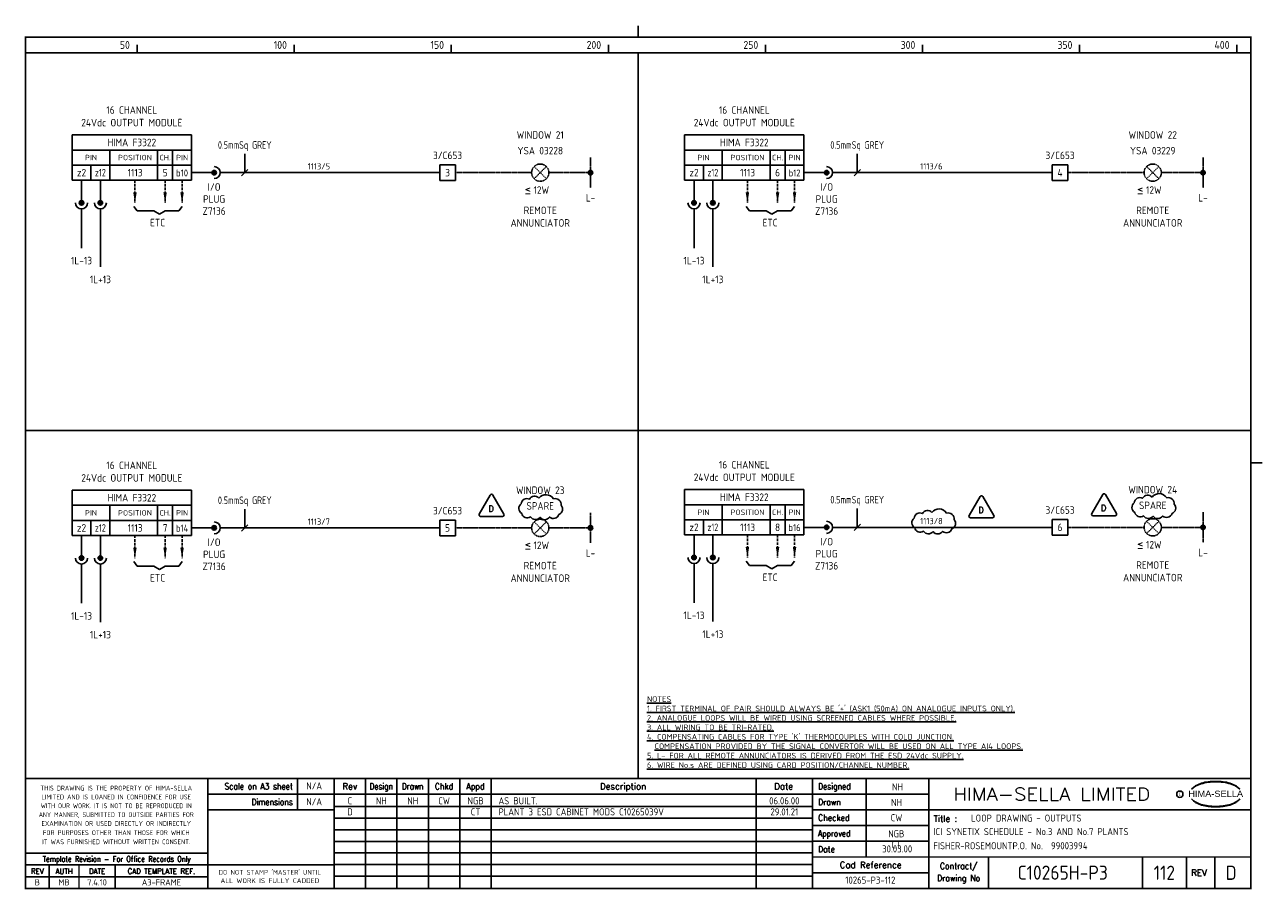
# Model space of a CAD drawing. Extents: x 14 to 408, y 0 to 275.
import ezdxf
from ezdxf.enums import TextEntityAlignment as Align

# ---------------------------------------------------------------- set-up
doc = ezdxf.new("R2010")
doc.units = 0
doc.header["$LTSCALE"] = 0.25
doc.header["$MEASUREMENT"] = 0
doc.linetypes.add('HIDDEN', pattern=[0.375, 0.25, -0.125])
doc.linetypes.add('HIDDEN2', pattern=[4.7625, 3.175, -1.5875])
doc.layers.get('0').update_dxf_attribs({"color": 41, "linetype": 'CONTINUOUS'})
for name, color, linetype in [('00-DRG_FRAME', 12, 'CONTINUOUS'), ('01-DRAW', 7, 'CONTINUOUS'), ('04-OUTLINE', 6, 'CONTINUOUS'), ('051-TEXT', 2, 'CONTINUOUS'), ('117', 7, 'CONTINUOUS'), ('117-TEXT', 2, 'CONTINUOUS')]:
    doc.layers.add(name, color=color, linetype=linetype)
doc.styles.add('ARIAL', font='arial.ttf', dxfattribs={"height": 2.5})
doc.styles.add('ISO', font='iso.shx')
doc.styles.add('ROMAND', font='ROMAND')
doc.styles.add('ROMANS', font='romans.shx')

# ---------------------------------------------------------------- blocks, each defined once
blk = doc.blocks.new('A3-REVA')
at = {"layer": '051-TEXT', "style": 'ISO'}
for tag, p in [('DESIGNED', (292.01, 31.7)), ('A', (117.73, 27.28)), ('DES', (127.73, 27.28)), ('DRN', (137.73, 27.28)), ('CHKD', (147.73, 27.28)), ('APPD', (157.73, 27.28)), ('DATE', (256, 27.28)), ('DRAWN', (291.72, 26.77)), ('CHECKED', (291.72, 21.89)), ('APPD', (291.65, 16.79)), ('DATE', (291.92, 11.96))]:
    blk.add_attdef(tag, text='', height=2.25, dxfattribs=at).set_placement(p, align=Align.CENTER)
blk.add_attdef('DESCRIPTION', (165.03, 27.28), '', height=2.25, dxfattribs=at)
blk = doc.blocks.new('A3-TITLE')
at = {"layer": '051-TEXT', "style": 'ISO'}
blk.add_attdef('TITLE_1', (315.46, 21.78), '', height=2.25, dxfattribs=at)
for tag, p in [('DRGNO', (376.96, 3.24)), ('REV.', (398.2, 3.24))]:
    blk.add_attdef(tag, text='', height=4.5, dxfattribs=at).set_placement(p, align=Align.CENTER)
blk = doc.blocks.new('DOT')
for radius in [0.75, 0.65, 0.55, 0.45, 0.35, 0.25, 0.15, 0.05]:
    blk.add_circle((0, 0), radius)
blk = doc.blocks.new('A3-CONTRACT')
at = {"layer": '051-TEXT', "color": 41, "style": 'ISO'}
for tag, height, p in [('SCALE', 2.25, (106.71, 31.82)), ('DIMS', 2.25, (106.71, 26.8)), ('CAD-REF', 2.25, (283.73, 1.84)), ('CONTRACT', 4.5, (344.94, 3.1))]:
    blk.add_attdef(tag, text='', height=height, dxfattribs=at).set_placement(p, align=Align.CENTER)
for tag, p in [('TITLE_2', (303.86, 17.28)), ('TITLE_3', (303.79, 12.78))]:
    blk.add_attdef(tag, p, '', height=2.25, dxfattribs=at)

msp = doc.modelspace()

# ---------------------------------------------------------------- linework, layer by layer
at = {"layer": '00-DRG_FRAME'}
for p, q in [((50, 266.5), (50, 269)), ((100, 266.5), (100, 269)), ((150, 266.5), (150, 269)), ((200, 266.5), (200, 269)), ((250, 266.5), (250, 269)), ((300, 266.5), (300, 269)), ((350, 266.5), (350, 269)), ((400, 266.5), (400, 269)), ((101.01, 35.5), (101.01, 25.5)), ((122.7, 35.5), (122.7, 0.5)), ((132.7, 0.5), (132.7, 35.5)), ((142.7, 0.5), (142.7, 35.5)), ((152.7, 35.5), (152.7, 0.5)), ((162.7, 35.5), (162.7, 0.5)), ((247, 35.5), (247, 0.5)), ((282, 35.5), (282, 10.5)), ((265, 30.5), (302, 30.5)), ((265, 26.59), (112.7, 26.59)), ((302, 25.5), (265, 25.5)), ((265, 22.89), (112.7, 22.89)), ((265, 20.5), (302, 20.5)), ((265, 19.19), (112.7, 19.19)), ((265, 15.49), (112.7, 15.49)), ((302, 15.5), (265, 15.5)), ((265, 11.79), (112.7, 11.79)), ((265, 8.09), (112.7, 8.09)), ((321, 10.5), (321, 0.5)), ((370, 10.5), (370, 0.5)), ((384, 0.5), (384, 10.5)), ((393, 10.5), (393, 0.5)), ((72.5, 4.25), (14.5, 4.25)), ((265, 4.39), (112.7, 4.39)), ((302, 5.5), (265, 5.5))]:
    msp.add_line(p, q, dxfattribs=at)
at = {"layer": '00-DRG_FRAME', "const_width": 0.5}
for points in [[(209.5, 271.5), (209.5, 275.18)], [(209.5, 271.5), (209.5, 275.18)], [(14.5, 266.5), (404.5, 266.5)], [(209.5, 35.5), (209.5, 266.5)], [(14.5, 146.31), (404.5, 146.31)], [(404.5, 136), (408.18, 136)], [(404.5, 35.5), (14.5, 35.5)], [(72.5, 0.5), (72.5, 35.5)], [(112.7, 0.5), (112.7, 35.5)], [(265, 35.5), (265, 0.5)], [(302, 0.5), (302, 35.5)], [(265, 30.5), (72.5, 30.5)], [(112.7, 25.5), (72.5, 25.5)], [(404.5, 25.5), (302, 25.5)], [(14.5, 11.75), (72.5, 11.75)], [(14.5, 8), (72.5, 8)], [(22, 0.5), (22, 8)], [(31.5, 0.5), (31.5, 8)], [(43, 0.5), (43, 8)], [(112.7, 8), (72.5, 8)], [(265, 10.5), (404.5, 10.5)]]:
    msp.add_lwpolyline(points, dxfattribs=at)
msp.add_lwpolyline([(14.5, 0.5), (404.5, 0.5), (404.5, 271.5), (14.5, 271.5)], close=True, dxfattribs=at)
at = {"layer": '00-DRG_FRAME', "color": 3}
msp.add_circle((381.88, 30.5), 1, dxfattribs=at)
for centre, radius, start, end in [((390.6, 26.83), 7.24, 106.0532, 133.5024), ((390.88, 27.01), 7.3, 130.419, 136.057), ((390.11, 28.1), 5.98, 122.244, 131.6154), ((389.75, 28.78), 5.21, 111.8206, 122.8668), ((391.78, 24.7), 9.76, 107.5931, 113.9452), ((393.1, 18.5), 15.94, 89.2698, 106.3911), ((392.1, 23.52), 10.99, 96.0146, 107.3203), ((393.29, 16.31), 18.28, 92.8917, 97.3734), ((393.24, 18.86), 15.73, 89.7805, 93.1738), ((393.36, 18.86), 15.73, 86.8262, 90.2195), ((393.51, 18.5), 15.94, 73.6089, 90.7302), ((393.31, 16.31), 18.28, 82.6266, 87.1083), ((394.51, 23.52), 10.99, 72.6797, 83.9854), ((394.83, 24.7), 9.76, 66.0548, 72.4069), ((396, 26.83), 7.24, 46.4976, 73.9468), ((396.85, 28.78), 5.21, 57.1332, 68.1794), ((396.49, 28.1), 5.98, 48.3846, 57.756), ((395.73, 27.01), 7.3, 43.943, 49.581), ((390.88, 34.04), 7.3, 223.943, 229.581), ((390.6, 34.23), 7.24, 226.4976, 253.9468), ((390.11, 32.96), 5.98, 228.3846, 237.756), ((389.75, 32.28), 5.21, 237.1332, 248.1794), ((396, 34.23), 7.24, 286.0532, 313.5024), ((396.85, 32.28), 5.21, 291.8206, 302.8668), ((396.49, 32.96), 5.98, 302.244, 311.6154), ((395.73, 34.04), 7.3, 310.419, 316.057), ((391.78, 36.36), 9.76, 246.0548, 252.4069), ((393.1, 42.56), 15.94, 253.6089, 270.7302), ((392.1, 37.54), 10.99, 252.6797, 263.9854), ((393.29, 44.75), 18.28, 262.6266, 267.1083), ((393.24, 42.19), 15.73, 266.8262, 270.2195), ((393.51, 42.56), 15.94, 269.2698, 286.3911), ((393.36, 42.19), 15.73, 269.7805, 273.1738), ((393.31, 44.75), 18.28, 272.8917, 277.3734), ((394.51, 37.54), 10.99, 276.0146, 287.3203), ((394.83, 36.36), 9.76, 287.5931, 293.9452)]:
    msp.add_arc(centre, radius, start, end, dxfattribs=at)
at = {"layer": '04-OUTLINE'}
for points in [[(357.34, 125.9), (353.85, 119.86, 0.57735), (354.29, 119.1), (361.27, 119.1, 0.57735), (361.7, 119.86), (358.22, 125.9, 0.57735)], [(373.04, 125.07, 0.520567), (370.02, 124.72, 0.520567), (370.02, 124.72, 0.520567), (367.35, 123.29, 0.520567), (367.35, 123.29, 0.520567), (367.55, 120.2, 0.520567), (367.55, 120.2, 0.520567), (370.36, 119.11, 0.520567), (370.36, 119.11, 0.520567), (373.38, 118.97, 0.520567), (373.38, 118.97, 0.520567), (376.39, 119.04, 0.520567), (376.39, 119.04, 0.520567), (379.41, 119.86, 0.520567), (379.41, 119.86, 0.520567), (380.1, 122.81, 0.520567), (380.1, 122.81, 0.520567), (377.7, 124.86, 0.520567), (377.7, 124.86, 0.520567)], [(162.4, 125.72), (158.91, 119.68, 0.57735), (159.34, 118.92), (166.32, 118.92, 0.57735), (166.76, 119.68), (163.27, 125.72, 0.57735)], [(177.9, 124.74, 0.520567), (174.88, 124.39, 0.520567), (174.88, 124.39, 0.520567), (172.21, 122.96, 0.520567), (172.21, 122.96, 0.520567), (172.41, 119.88, 0.520567), (172.41, 119.88, 0.520567), (175.22, 118.78, 0.520567), (175.22, 118.78, 0.520567), (178.24, 118.64, 0.520567), (178.24, 118.64, 0.520567), (181.26, 118.71, 0.520567), (181.26, 118.71, 0.520567), (184.27, 119.53, 0.520567), (184.27, 119.53, 0.520567), (184.96, 122.48, 0.520567), (184.96, 122.48, 0.520567), (182.56, 124.53, 0.520567), (182.56, 124.53, 0.520567)], [(318.32, 125.26), (314.83, 119.22, 0.57735), (315.27, 118.47), (322.25, 118.47, 0.57735), (322.68, 119.22), (319.19, 125.26, 0.57735)], [(302.99, 120.19, 0.520567), (299.97, 119.84, 0.520567), (299.97, 119.84, 0.520567), (297.3, 118.41, 0.520567), (297.3, 118.41, 0.520567), (297.5, 115.33, 0.520567), (297.5, 115.33, 0.520567), (300.31, 114.23, 0.520567), (300.31, 114.23, 0.520567), (303.33, 114.09, 0.520567), (303.33, 114.09, 0.520567), (306.35, 114.16, 0.520567), (306.35, 114.16, 0.520567), (309.36, 114.98, 0.520567), (309.36, 114.98, 0.520567), (310.05, 117.93, 0.520567), (310.05, 117.93, 0.520567), (307.65, 119.98, 0.520567), (307.65, 119.98, 0.520567)]]:
    msp.add_lwpolyline(points, format="xyb", close=True, dxfattribs=at)
at = {"layer": '117'}
for p, q in [((29.32, 240.36), (29.32, 225.96)), ((67.32, 240.36), (29.32, 240.36)), ((67.32, 240.36), (67.32, 225.96)), ((224.26, 240.36), (224.26, 225.96)), ((262.26, 240.36), (224.26, 240.36)), ((262.26, 240.36), (262.26, 225.96)), ((67.32, 235.56), (29.32, 235.56)), ((41.32, 235.56), (41.32, 225.96)), ((56.52, 235.56), (56.52, 225.96)), ((61.32, 235.56), (61.32, 225.96)), ((262.26, 235.56), (224.26, 235.56)), ((236.26, 235.56), (236.26, 225.96)), ((251.46, 235.56), (251.46, 225.96)), ((256.26, 235.56), (256.26, 225.96)), ((67.32, 230.76), (29.32, 230.76)), ((35.32, 230.76), (35.32, 225.96)), ((146.32, 230.86), (146.32, 225.86)), ((151.32, 230.86), (146.32, 230.86)), ((151.32, 225.86), (151.32, 230.86)), ((262.26, 230.76), (224.26, 230.76)), ((230.26, 230.76), (230.26, 225.96)), ((341.26, 230.86), (341.26, 225.86)), ((346.26, 230.86), (341.26, 230.86)), ((346.26, 225.86), (346.26, 230.86)), ((67.32, 225.96), (29.32, 225.96)), ((32.32, 225.96), (32.32, 218.76)), ((38.32, 225.96), (38.32, 218.76)), ((67.32, 228.36), (74.52, 228.36)), ((76.44, 228.36), (146.32, 228.36)), ((151.32, 225.86), (146.32, 225.86)), ((262.26, 225.96), (224.26, 225.96)), ((227.26, 225.96), (227.26, 218.76)), ((233.26, 225.96), (233.26, 218.76)), ((262.26, 228.36), (269.46, 228.36)), ((271.38, 228.36), (341.26, 228.36)), ((346.26, 225.86), (341.26, 225.86)), ((32.32, 216.84), (32.32, 204.36)), ((38.32, 216.84), (38.32, 198.36)), ((48.92, 217.62), (50, 216.18)), ((64.32, 217.62), (63.24, 216.18)), ((227.26, 216.84), (227.26, 204.36)), ((233.26, 216.84), (233.26, 198.36)), ((243.86, 217.62), (244.94, 216.18)), ((259.26, 217.62), (258.18, 216.18)), ((50, 216.18), (55.32, 216.18)), ((55.32, 216.18), (57.12, 215.1)), ((58.92, 216.18), (57.12, 215.1)), ((63.24, 216.18), (58.92, 216.18)), ((244.94, 216.18), (250.26, 216.18)), ((250.26, 216.18), (252.06, 215.1)), ((253.86, 216.18), (252.06, 215.1)), ((258.18, 216.18), (253.86, 216.18)), ((67.32, 127.27), (29.32, 127.27)), ((29.32, 127.27), (29.32, 112.87)), ((67.32, 127.27), (67.32, 112.87)), ((262.26, 127.45), (224.26, 127.45)), ((224.26, 127.45), (224.26, 113.05)), ((262.26, 127.45), (262.26, 113.05)), ((67.32, 122.47), (29.32, 122.47)), ((41.32, 122.47), (41.32, 112.87)), ((56.52, 122.47), (56.52, 112.87)), ((61.32, 122.47), (61.32, 112.87)), ((262.26, 122.65), (224.26, 122.65)), ((236.26, 122.65), (236.26, 113.05)), ((251.46, 122.65), (251.46, 113.05)), ((256.26, 122.65), (256.26, 113.05)), ((67.32, 117.67), (29.32, 117.67)), ((35.32, 117.67), (35.32, 112.87)), ((67.32, 115.27), (74.52, 115.27)), ((76.44, 115.27), (146.32, 115.27)), ((146.32, 117.77), (146.32, 112.77)), ((151.32, 117.77), (146.32, 117.77)), ((151.32, 112.77), (151.32, 117.77)), ((262.26, 117.85), (224.26, 117.85)), ((230.26, 117.85), (230.26, 113.05)), ((262.26, 115.45), (269.46, 115.45)), ((271.38, 115.45), (341.26, 115.45)), ((346.26, 117.95), (341.26, 117.95)), ((341.26, 117.95), (341.26, 112.95)), ((346.26, 112.95), (346.26, 117.95)), ((67.32, 112.87), (29.32, 112.87)), ((32.32, 112.87), (32.32, 105.67)), ((38.32, 112.87), (38.32, 105.67)), ((151.32, 112.77), (146.32, 112.77)), ((262.26, 113.05), (224.26, 113.05)), ((227.26, 113.05), (227.26, 105.85)), ((233.26, 113.05), (233.26, 105.85)), ((346.26, 112.95), (341.26, 112.95)), ((32.32, 103.75), (32.32, 91.27)), ((38.32, 103.75), (38.32, 85.27)), ((48.92, 104.53), (50, 103.09)), ((50, 103.09), (55.32, 103.09)), ((55.32, 103.09), (57.12, 102.01)), ((58.92, 103.09), (57.12, 102.01)), ((63.24, 103.09), (58.92, 103.09)), ((64.32, 104.53), (63.24, 103.09)), ((227.26, 103.93), (227.26, 91.45)), ((233.26, 103.93), (233.26, 85.45)), ((243.86, 104.71), (244.94, 103.27)), ((244.94, 103.27), (250.26, 103.27)), ((250.26, 103.27), (252.06, 102.19)), ((253.86, 103.27), (252.06, 102.19)), ((258.18, 103.27), (253.86, 103.27)), ((259.26, 104.71), (258.18, 103.27))]:
    msp.add_line(p, q, dxfattribs=at)
at = {"layer": '117', "color": 3}
for p, q in [((84.27, 228.36), (84.27, 234.36)), ((279.21, 228.36), (279.21, 234.36)), ((83.27, 227.36), (85.27, 229.36)), ((278.21, 227.36), (280.21, 229.36)), ((84.27, 115.27), (84.27, 121.27)), ((279.21, 115.45), (279.21, 121.45)), ((83.27, 114.27), (85.27, 116.27)), ((278.21, 114.45), (280.21, 116.45))]:
    msp.add_line(p, q, dxfattribs=at)
at = {"layer": '117', "linetype": 'HIDDEN'}
for p, q in [((194.32, 233.16), (194.32, 223.56)), ((389.26, 233.16), (389.26, 223.56)), ((176.37, 226.42), (180.26, 230.31)), ((176.37, 230.31), (180.26, 226.42)), ((371.32, 230.31), (375.21, 226.42)), ((371.32, 226.42), (375.21, 230.31)), ((151.32, 228.36), (175.57, 228.36)), ((181.07, 228.36), (194.32, 228.36)), ((346.26, 228.36), (370.51, 228.36)), ((376.01, 228.36), (389.26, 228.36)), ((194.32, 120.07), (194.32, 110.47)), ((389.26, 120.25), (389.26, 110.65)), ((151.32, 115.27), (175.57, 115.27)), ((176.37, 117.21), (180.26, 113.32)), ((176.37, 113.32), (180.26, 117.21)), ((181.07, 115.27), (194.32, 115.27)), ((346.26, 115.45), (370.51, 115.45)), ((371.32, 113.5), (375.21, 117.39)), ((371.32, 117.39), (375.21, 113.5)), ((376.01, 115.45), (389.26, 115.45))]:
    msp.add_line(p, q, dxfattribs=at)
at = {"layer": '117', "linetype": 'HIDDEN2'}
for p, q in [((49.32, 225.96), (49.32, 218.76)), ((58.92, 225.96), (58.92, 218.76)), ((64.32, 225.96), (64.32, 218.76)), ((244.26, 225.96), (244.26, 218.76)), ((253.86, 225.96), (253.86, 218.76)), ((259.26, 225.96), (259.26, 218.76)), ((49.32, 112.87), (49.32, 105.67)), ((58.92, 112.87), (58.92, 105.67)), ((64.32, 112.87), (64.32, 105.67)), ((244.26, 113.05), (244.26, 105.85)), ((253.86, 113.05), (253.86, 105.85)), ((259.26, 113.05), (259.26, 105.85))]:
    msp.add_line(p, q, dxfattribs=at)
at = {"layer": '117'}
for centre, radius in [((74.52, 228.36), 0.72), ((74.52, 228.36), 0.624), ((74.52, 228.36), 0.528), ((74.52, 228.36), 0.432), ((74.52, 228.36), 0.336), ((269.46, 228.36), 0.72), ((269.46, 228.36), 0.624), ((269.46, 228.36), 0.528), ((269.46, 228.36), 0.432), ((269.46, 228.36), 0.336), ((74.52, 228.36), 0.24), ((74.52, 228.36), 0.144), ((74.52, 228.36), 0.048), ((269.46, 228.36), 0.24), ((269.46, 228.36), 0.144), ((269.46, 228.36), 0.048), ((32.32, 218.76), 0.72), ((32.32, 218.76), 0.624), ((32.32, 218.76), 0.528), ((32.32, 218.76), 0.432), ((32.32, 218.76), 0.336), ((32.32, 218.76), 0.24), ((32.32, 218.76), 0.144), ((32.32, 218.76), 0.048), ((38.32, 218.76), 0.72), ((38.32, 218.76), 0.624), ((38.32, 218.76), 0.528), ((38.32, 218.76), 0.432), ((38.32, 218.76), 0.336), ((38.32, 218.76), 0.24), ((38.32, 218.76), 0.144), ((38.32, 218.76), 0.048), ((227.26, 218.76), 0.72), ((227.26, 218.76), 0.624), ((227.26, 218.76), 0.528), ((227.26, 218.76), 0.432), ((227.26, 218.76), 0.336), ((227.26, 218.76), 0.24), ((227.26, 218.76), 0.144), ((227.26, 218.76), 0.048), ((233.26, 218.76), 0.72), ((233.26, 218.76), 0.624), ((233.26, 218.76), 0.528), ((233.26, 218.76), 0.432), ((233.26, 218.76), 0.336), ((233.26, 218.76), 0.24), ((233.26, 218.76), 0.144), ((233.26, 218.76), 0.048), ((74.52, 115.27), 0.72), ((74.52, 115.27), 0.624), ((74.52, 115.27), 0.528), ((74.52, 115.27), 0.432), ((74.52, 115.27), 0.336), ((74.52, 115.27), 0.24), ((74.52, 115.27), 0.144), ((74.52, 115.27), 0.048), ((269.46, 115.45), 0.72), ((269.46, 115.45), 0.624), ((269.46, 115.45), 0.528), ((269.46, 115.45), 0.432), ((269.46, 115.45), 0.336), ((269.46, 115.45), 0.24), ((269.46, 115.45), 0.144), ((269.46, 115.45), 0.048), ((227.26, 105.85), 0.72), ((227.26, 105.85), 0.624), ((233.26, 105.85), 0.72), ((233.26, 105.85), 0.624), ((32.32, 105.67), 0.72), ((32.32, 105.67), 0.624), ((32.32, 105.67), 0.528), ((32.32, 105.67), 0.432), ((32.32, 105.67), 0.336), ((32.32, 105.67), 0.24), ((32.32, 105.67), 0.144), ((32.32, 105.67), 0.048), ((38.32, 105.67), 0.72), ((38.32, 105.67), 0.624), ((38.32, 105.67), 0.528), ((38.32, 105.67), 0.432), ((38.32, 105.67), 0.336), ((38.32, 105.67), 0.24), ((38.32, 105.67), 0.144), ((38.32, 105.67), 0.048), ((227.26, 105.85), 0.528), ((227.26, 105.85), 0.432), ((227.26, 105.85), 0.336), ((227.26, 105.85), 0.24), ((227.26, 105.85), 0.144), ((227.26, 105.85), 0.048), ((233.26, 105.85), 0.528), ((233.26, 105.85), 0.432), ((233.26, 105.85), 0.336), ((233.26, 105.85), 0.24), ((233.26, 105.85), 0.144), ((233.26, 105.85), 0.048)]:
    msp.add_circle(centre, radius, dxfattribs=at)
at = {"layer": '117', "linetype": 'HIDDEN'}
for centre in [(178.32, 228.36), (373.26, 228.36), (178.32, 115.27), (373.26, 115.45)]:
    msp.add_circle(centre, 2.75, dxfattribs=at)
at = {"layer": '117'}
for centre, start, end in [((74.52, 228.36), 270, 90), ((269.46, 228.36), 270, 90), ((32.32, 218.76), 180, 0), ((38.32, 218.76), 180, 0), ((227.26, 218.76), 180, 0), ((233.26, 218.76), 180, 0), ((74.52, 115.27), 270, 90), ((269.46, 115.45), 270, 90), ((32.32, 105.67), 180, 0), ((38.32, 105.67), 180, 0), ((227.26, 105.85), 180, 0), ((233.26, 105.85), 180, 0)]:
    msp.add_arc(centre, 1.92, start, end, dxfattribs=at)
for points in [[(49.88, 222.12), (48.76, 222.12), (49.32, 218.76)], [(59.48, 222.12), (58.36, 222.12), (58.92, 218.76)], [(64.88, 222.12), (63.76, 222.12), (64.32, 218.76)], [(244.82, 222.12), (243.7, 222.12), (244.26, 218.76)], [(254.42, 222.12), (253.3, 222.12), (253.86, 218.76)], [(259.82, 222.12), (258.7, 222.12), (259.26, 218.76)], [(49.88, 109.03), (48.76, 109.03), (49.32, 105.67)], [(59.48, 109.03), (58.36, 109.03), (58.92, 105.67)], [(64.88, 109.03), (63.76, 109.03), (64.32, 105.67)], [(244.82, 109.21), (243.7, 109.21), (244.26, 105.85)], [(254.42, 109.21), (253.3, 109.21), (253.86, 105.85)], [(259.82, 109.21), (258.7, 109.21), (259.26, 105.85)]]:
    msp.add_solid(points, dxfattribs=at)

# ---------------------------------------------------------------- block references
at = {"layer": '00-DRG_FRAME'}
for name, p, values in [('A3-CONTRACT', (-0.35, 0.19), {'TITLE_2': 'ICI SYNETIX SCHEDULE - No.3 AND No.7 PLANTS', 'TITLE_3': 'FISHER-ROSEMOUNTP.O. No.  99003994', 'CAD-REF': '10265-P3-112', 'CONTRACT': 'C10265H-P3', 'SCALE': 'N/A', 'DIMS': 'N/A'}), ('A3-TITLE', (0, 0), {'TITLE_1': 'LOOP DRAWING - OUTPUTS', 'DRGNO': '112', 'REV.': 'D'})]:
    msp.add_blockref(name, p, dxfattribs=at).add_auto_attribs(values)
ref = msp.add_blockref('A3-REVA', (0, 0), dxfattribs=at)
ref.add_attrib('A', 'C', dxfattribs={"layer": '051-TEXT', "height": 2.25, "style": 'ISO'}).set_placement((117.73, 27.28), align=Align.CENTER)
ref.add_attrib('DES', 'NH', dxfattribs={"layer": '051-TEXT', "height": 2.25, "style": 'ISO'}).set_placement((127.73, 27.28), align=Align.CENTER)
ref.add_attrib('DRN', 'NH', dxfattribs={"layer": '051-TEXT', "height": 2.25, "style": 'ISO'}).set_placement((137.73, 27.28), align=Align.CENTER)
ref.add_attrib('CHKD', 'CW', dxfattribs={"layer": '051-TEXT', "height": 2.25, "style": 'ISO'}).set_placement((147.73, 27.28), align=Align.CENTER)
ref.add_attrib('APPD', 'NGB', dxfattribs={"layer": '051-TEXT', "height": 2.25, "style": 'ISO'}).set_placement((157.73, 27.28), align=Align.CENTER)
ref.add_attrib('DESCRIPTION', 'AS BUILT.', (165.03, 27.28), dxfattribs={"layer": '051-TEXT', "height": 2.25, "style": 'ISO'})
ref.add_attrib('DATE', '06.06.00', dxfattribs={"layer": '051-TEXT', "height": 2.25, "style": 'ISO'}).set_placement((256, 27.28), align=Align.CENTER)
ref.add_attrib('DESIGNED', 'NH', dxfattribs={"layer": '051-TEXT', "height": 2.25, "style": 'ISO'}).set_placement((292.01, 31.7), align=Align.CENTER)
ref.add_attrib('DRAWN', 'NH', dxfattribs={"layer": '051-TEXT', "height": 2.25, "style": 'ISO'}).set_placement((291.72, 26.77), align=Align.CENTER)
ref.add_attrib('CHECKED', 'CW', dxfattribs={"layer": '051-TEXT', "height": 2.25, "style": 'ISO'}).set_placement((291.72, 21.89), align=Align.CENTER)
ref.add_attrib('APPD', 'NGB', dxfattribs={"layer": '051-TEXT', "height": 2.25, "style": 'ISO'}).set_placement((291.65, 16.79), align=Align.CENTER)
ref.add_attrib('DATE', '30.03.00', dxfattribs={"layer": '051-TEXT', "height": 2.25, "style": 'ISO'}).set_placement((291.92, 11.96), align=Align.CENTER)
ref = msp.add_blockref('A3-REVA', (0, -3.53), dxfattribs=at)
ref.add_attrib('A', 'D', dxfattribs={"layer": '051-TEXT', "height": 2.25, "style": 'ISO'}).set_placement((117.73, 23.75), align=Align.CENTER)
ref.add_attrib('APPD', 'CT', dxfattribs={"layer": '051-TEXT', "height": 2.25, "style": 'ISO'}).set_placement((157.73, 23.75), align=Align.CENTER)
ref.add_attrib('DESCRIPTION', 'PLANT 3 ESD CABINET MODS C10265039V', (165.03, 23.75), dxfattribs={"layer": '051-TEXT', "height": 2.25, "style": 'ISO'})
ref.add_attrib('DATE', '29.01.21', dxfattribs={"layer": '051-TEXT', "height": 2.25, "style": 'ISO'}).set_placement((256, 23.75), align=Align.CENTER)
ref.add_attrib('APPD', 'CT', dxfattribs={"layer": '051-TEXT', "height": 2.25, "style": 'ISO'}).set_placement((291.65, 13.25), align=Align.CENTER)
at = {"layer": '117', "xscale": 0.9600000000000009, "yscale": 0.9600000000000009, "zscale": 0.9600000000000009}
for p in [(194.32, 228.36), (389.26, 228.36), (194.32, 115.27), (389.26, 115.45)]:
    msp.add_blockref('DOT', p, dxfattribs=at)

# ---------------------------------------------------------------- texts
at = {"layer": '00-DRG_FRAME', "style": 'ISO'}
for s, p in [('50', (47.69, 267.75)), ('100', (97.69, 267.75)), ('150', (147.69, 267.75)), ('200', (197.69, 267.75)), ('250', (247.69, 267.75)), ('300', (297.69, 267.75)), ('350', (347.69, 267.75)), ('400', (397.69, 267.75))]:
    msp.add_text(s, height=2.5, dxfattribs=at).set_placement(p, align=Align.RIGHT)
at = {"layer": '00-DRG_FRAME', "color": 3, "style": 'ISO'}
for s, width, p in [('THIS DRAWING IS THE PROPERTY OF HIMA-SELLA', 0.9, (43.36, 32.44)), ("DO NOT STAMP 'MASTER' UNTIL", 0.95, (92.25, 5.79))]:
    msp.add_text(s, height=1.53, dxfattribs=dict(at, width=width)).set_placement(p, align=Align.MIDDLE)
at = {"layer": '00-DRG_FRAME', "color": 4, "style": 'ROMAND', "width": 0.87}
for s, p in [('Scale on A3 sheet', (99.54, 32)), ('Dimensions', (99.54, 27.01))]:
    msp.add_text(s, height=2, dxfattribs=at).set_placement(p, align=Align.RIGHT)
at = {"layer": '00-DRG_FRAME', "color": 4, "style": 'ROMAND'}
for s, p in [('Rev', (117.7, 32)), ('Description', (204.69, 32)), ('Date', (255.79, 32))]:
    msp.add_text(s, height=2, dxfattribs=at).set_placement(p, align=Align.CENTER)
for s, width, p in [('Design', 0.85, (127.7, 32)), ('Drawn', 0.85, (137.7, 32)), ('Chkd', 0.9, (147.7, 32)), ('Appd', 0.9, (157.7, 32))]:
    msp.add_text(s, height=2, dxfattribs=dict(at, width=width)).set_placement(p, align=Align.CENTER)
for s, width, p in [('Designed', 0.87, (266.75, 32)), ('Drawn', 0.9, (266.75, 27)), ('Checked', 0.9, (266.75, 22)), ('Approved', 0.85, (266.75, 17)), ('Date', 0.9, (266.75, 12))]:
    msp.add_text(s, height=2, dxfattribs=dict(at, width=width)).set_placement(p)
at = {"layer": '00-DRG_FRAME', "style": 'ROMAND', "width": 1.15}
msp.add_text('HIMA-SELLA LIMITED', height=4, dxfattribs=at).set_placement((341.1, 30.5), align=Align.MIDDLE)
at = {"layer": '00-DRG_FRAME', "style": 'ARIAL', "width": 1.05}
msp.add_text('HIMA-SELLA', height=2, dxfattribs=at).set_placement((393.3, 29.63), align=Align.CENTER)
at = {"layer": '00-DRG_FRAME', "color": 3, "style": 'ISO'}
for s, width, p in [('LIMITED AND IS LOANED IN CONFIDENCE FOR USE', 0.9, (43.36, 29.62)), ('WITH OUR WORK. IT IS NOT TO BE REPRODUCED IN', 0.87, (43.36, 26.81)), ('ANY MANNER, SUBMITTED TO OUTSIDE PARTIES FOR', 0.87, (43.36, 23.99)), ('EXAMINATION OR USED DIRECTLY OR INDIRECTLY', 0.9, (43.36, 21.18)), ('IT WAS FURNISHED WITHOUT WRITTEN CONSENT.', 0.9, (43.36, 15.35)), ('FOR PURPOSES OTHER THAN THOSE FOR WHICH', 0.9, (43.36, 18.27))]:
    msp.add_text(s, height=1.53, dxfattribs=dict(at, width=width)).set_placement(p, align=Align.MIDDLE_CENTER)
at = {"layer": '00-DRG_FRAME', "color": 3, "style": 'ISO', "width": 0.9}
msp.add_text('C', height=1, dxfattribs=at).set_placement((381.84, 30), align=Align.CENTER)
at = {"layer": '00-DRG_FRAME', "color": 4, "style": 'ROMAND'}
msp.add_text('Title :', height=2, dxfattribs=at).set_placement((303.5, 21.75))
for s, height, width, p in [('Template Revision - For Office Records Only', 1.8, 0.85, (43.5, 9.62)), ('Contract/', 2, 0.9, (311.5, 7.5)), ('REV', 1.8, 0.9, (18.25, 6)), ('AUTH', 1.8, 0.9, (26.75, 6)), ('DATE', 1.8, 0.9, (37.25, 6)), ('CAD TEMPLATE REF.', 1.8, 0.9, (57.75, 6)), ('Drawing No', 2, 0.9, (311.5, 3.5))]:
    msp.add_text(s, height=height, dxfattribs=dict(at, width=width)).set_placement(p, align=Align.MIDDLE)
for s, p in [('Cad Reference', (283.5, 8)), ('REV', (388, 5.5))]:
    msp.add_text(s, height=2, dxfattribs=at).set_placement(p, align=Align.MIDDLE)
at = {"layer": '00-DRG_FRAME', "color": 41, "style": 'ISO'}
for s, p in [('B', (18.25, 1.45)), ('MB', (26.75, 1.45)), ('7.4.10', (37.25, 1.45)), ('A3-FRAME', (57.75, 1.45))]:
    msp.add_text(s, height=2, dxfattribs=at).set_placement(p, align=Align.CENTER)
at = {"layer": '00-DRG_FRAME', "color": 3, "style": 'ISO'}
msp.add_text('ALL WORK IS FULLY CADDED', height=1.53, dxfattribs=at).set_placement((92.25, 2.98), align=Align.MIDDLE_CENTER)
at = {"layer": '01-DRAW', "insert": (212.29, 61.68), "char_height": 1.8, "width": 133.83, "attachment_point": 1, "style": 'ISO'}
msp.add_mtext("{\\Fiso.shx;\\LNOTES\\P1. FIRST TERMINAL OF PAIR SHOULD ALWAYS BE '+' (ASK1 (50mA) ON ANALOGUE INPUTS ONLY).\\P2. ANALOGUE LOOPS WILL BE WIRED USING SCREENED CABLES WHERE POSSIBLE.\\P3. ALL WIRING TO BE TRI-RATED.\\P4. COMPENSATING CABLES FOR TYPE 'K' THERMOCOUPLES WITH COLD JUNCTION.\\P  COMPENSATION PROVIDED BY THE SIGNAL CONVERTOR WILL BE USED ON ALL TYPE AI4 LOOPS.\\P5. L- FOR ALL REMOTE ANNUNCIATORS IS DERIVED FROM THE ESD 24Vdc SUPPLY.\\P6. WIRE No.s ARE DEFINED USING CARD POSITION/CHANNEL NUMBER.}", dxfattribs=at)
at = {"layer": '04-OUTLINE', "style": 'ROMANS', "width": 0.95}
for p in [(162.66, 121.41), (357.61, 121.59), (318.59, 120.95)]:
    msp.add_text('D', height=1.95, dxfattribs=at).set_placement(p, align=Align.MIDDLE)
at = {"layer": '117-TEXT', "style": 'ISO'}
for s, height, p in [('16 CHANNEL', 2.4, (48.32, 247.08)), ('16 CHANNEL', 2.4, (243.26, 247.08)), ('24Vdc OUTPUT MODULE', 2.4, (48.32, 243.08)), ('24Vdc OUTPUT MODULE', 2.4, (243.26, 243.08)), ('HIMA F3322', 2.4, (48.32, 236.76)), ('HIMA F3322', 2.4, (243.26, 236.76)), ('PIN', 1.728, (35.32, 232.3)), ('POSITION', 1.728, (49.32, 232.3)), ('CH.', 1.728, (58.92, 232.3)), ('PIN', 1.73, (64.32, 232.3)), ('PIN', 1.728, (230.26, 232.3)), ('POSITION', 1.728, (244.26, 232.3)), ('CH.', 1.728, (253.86, 232.3)), ('PIN', 1.73, (259.26, 232.3)), ('z2', 2.4, (32.32, 227.16)), ('1113', 2.4, (49.37, 227.16)), ('5', 2.4, (58.92, 227.16)), ('b10', 2.2, (64.32, 227.16)), ('z2', 2.4, (227.26, 227.16)), ('1113', 2.4, (244.32, 227.16)), ('6', 2.4, (253.86, 227.16)), ('b12', 2.2, (259.26, 227.16)), ('I/O', 2.4, (74.52, 222.6)), ('I/O', 2.4, (269.46, 222.6)), ('PLUG', 2.4, (74.52, 218.76)), ('PLUG', 2.4, (269.46, 218.76)), ('Z7136', 2.4, (74.52, 214.92)), ('Z7136', 2.4, (269.46, 214.92)), ('ETC', 2.4, (56.52, 211.26)), ('ETC', 2.4, (251.46, 211.26)), ('16 CHANNEL', 2.4, (48.32, 133.99)), ('16 CHANNEL', 2.4, (243.26, 134.17)), ('24Vdc OUTPUT MODULE', 2.4, (48.32, 129.99)), ('24Vdc OUTPUT MODULE', 2.4, (243.26, 130.17)), ('HIMA F3322', 2.4, (243.26, 123.85)), ('HIMA F3322', 2.4, (48.32, 123.67)), ('PIN', 1.728, (35.32, 119.2)), ('POSITION', 1.728, (49.32, 119.2)), ('CH.', 1.728, (58.92, 119.2)), ('PIN', 1.73, (64.32, 119.21)), ('PIN', 1.728, (230.26, 119.38)), ('POSITION', 1.728, (244.26, 119.38)), ('CH.', 1.728, (253.86, 119.38)), ('PIN', 1.73, (259.26, 119.39)), ('z2', 2.4, (32.32, 114.07)), ('1113', 2.4, (49.37, 114.07)), ('7', 2.4, (58.92, 114.07)), ('b14', 2.2, (64.32, 114.07)), ('z2', 2.4, (227.26, 114.25)), ('1113', 2.4, (244.32, 114.25)), ('8', 2.4, (253.86, 114.25)), ('b16', 2.2, (259.26, 114.25)), ('I/O', 2.4, (74.52, 109.51)), ('I/O', 2.4, (269.46, 109.69)), ('PLUG', 2.4, (74.52, 105.67)), ('PLUG', 2.4, (269.46, 105.85)), ('Z7136', 2.4, (74.52, 101.83)), ('Z7136', 2.4, (269.46, 102.01)), ('ETC', 2.4, (56.52, 98.17)), ('ETC', 2.4, (251.46, 98.35))]:
    msp.add_text(s, height=height, dxfattribs=at).set_placement(p, align=Align.CENTER)
for s, p in [('WINDOW 21', (178.32, 240.36)), ('WINDOW 22', (373.26, 240.36)), ('YSA 03228', (178.32, 235.36)), ('YSA 03229', (373.26, 235.36)), ('3/C653', (148.82, 233.86)), ('3/C653', (343.76, 233.86)), ('3', (148.82, 228.36)), ('4', (343.76, 228.36)), ('L-', (194.32, 220.36)), ('L-', (389.26, 220.36)), ('REMOTE', (178.32, 216.36)), ('REMOTE', (373.26, 216.36)), ('ANNUNCIATOR', (178.32, 212.36)), ('ANNUNCIATOR', (373.26, 212.36)), ('1L-13', (32.32, 200.36)), ('1L-13', (227.26, 200.36)), ('1L+13', (38.32, 194.36)), ('1L+13', (233.26, 194.36)), ('WINDOW 23', (178.32, 127.27)), ('WINDOW 24', (373.26, 127.45)), ('3/C653', (148.82, 120.77)), ('SPARE', (178.32, 122.27)), ('3/C653', (343.76, 120.95)), ('SPARE', (373.26, 122.45)), ('5', (148.82, 115.27)), ('6', (343.76, 115.45)), ('L-', (194.32, 107.27)), ('L-', (389.26, 107.45)), ('REMOTE', (178.32, 103.27)), ('REMOTE', (373.26, 103.45)), ('ANNUNCIATOR', (178.32, 99.27)), ('ANNUNCIATOR', (373.26, 99.45)), ('1L-13', (32.32, 87.27)), ('1L-13', (227.26, 87.45)), ('1L+13', (38.32, 81.27)), ('1L+13', (233.26, 81.45))]:
    msp.add_text(s, height=2.4, dxfattribs=at).set_placement(p, align=Align.MIDDLE)
for s, width, p in [('0.5mmSq GREY', 0.85, (84.27, 235.97)), ('0.5mmSq GREY', 0.85, (279.21, 235.97)), ('z12', 0.8, (38.32, 227.16)), ('z12', 0.8, (233.26, 227.16)), ('0.5mmSq GREY', 0.85, (84.27, 122.88)), ('0.5mmSq GREY', 0.85, (279.21, 123.06)), ('z12', 0.8, (38.32, 114.07)), ('z12', 0.8, (233.26, 114.25))]:
    msp.add_text(s, height=2.4, dxfattribs=dict(at, width=width)).set_placement(p, align=Align.CENTER)
at = {"layer": '117-TEXT', "color": 3, "style": 'ISO'}
for s, p in [('1113/5', (104.32, 230.36)), ('1113/6', (299.26, 230.36)), ('1113/7', (104.32, 117.27)), ('1113/8', (299.26, 117.45))]:
    msp.add_text(s, height=2, dxfattribs=at).set_placement(p, align=Align.MIDDLE_LEFT)
at = {"layer": '117-TEXT', "style": 'ISO'}
for s, height, p in [('<', 3.36, (173.32, 221.63)), ('-', 3.36, (173.32, 220.27)), ('12W', 2.4, (176.18, 221.62)), ('<', 3.36, (368.26, 221.63)), ('-', 3.36, (368.26, 220.27)), ('12W', 2.4, (371.12, 221.62)), ('<', 3.36, (173.32, 108.54)), ('12W', 2.4, (176.18, 108.53)), ('<', 3.36, (368.26, 108.72)), ('12W', 2.4, (371.12, 108.71)), ('-', 3.36, (173.32, 107.18)), ('-', 3.36, (368.26, 107.36))]:
    msp.add_text(s, height=height, dxfattribs=at).set_placement(p)

doc.saveas('drawing.dxf')
